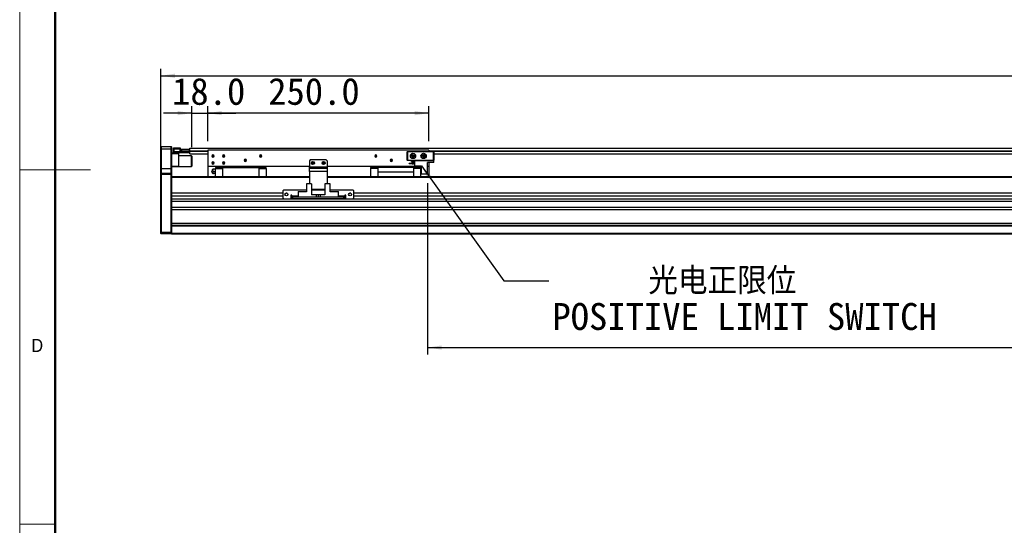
# Model space of a CAD drawing. Header units: millimetres. Extents: x 40 to 3320, y 40 to 2336.
# Tile 2 of 9: x 40 to 1153, y 787 to 1358. Entities that reach past the tile are written whole.
import ezdxf

# ---------------------------------------------------------------- set-up
doc = ezdxf.new("R2010")
doc.units = ezdxf.units.MM
doc.header["$LTSCALE"] = 8
doc.layers.add('DIMNS', color=7, linetype='Continuous')
doc.styles.add('SLDTEXTSTYLE1', font='Gothic.ttf', dxfattribs={"width": 0.913})
doc.styles.add('SLDTEXTSTYLE8', font='txt')
doc.styles.add('SLDTEXTSTYLE9', font='txt', dxfattribs={"bigfont": 'bigfont'})
doc.dimstyles.new('SLDDIMSTYLE0', dxfattribs={"dimtxt": 30.4, "dimasz": 16, "dimexe": 0, "dimexo": 0.0625, "dimgap": 7.6, "dimtad": 2, "dimdec": 1, "dimrnd": 1e-09, "dimzin": 4, "dimdsep": 46, "dimtxsty": 'SLDTEXTSTYLE8', "dimsah": 1, "dimcen": 0.09, "dimadec": 0, "dimazin": 1, "dimtfac": 1, "dimtdec": 1, "dimtofl": 0, "dimtmove": 0, "dimatfit": 3, "dimfxl": 0, "dimfrac": 2, "dimtolj": 1, "dimtzin": 12, "dimarcsym": 0})
doc.dimstyles.new('SLDDIMSTYLE1', dxfattribs={"dimtxt": 30.4, "dimasz": 16, "dimexe": 0, "dimexo": 0.0625, "dimgap": 7.6, "dimtad": 2, "dimdec": 1, "dimrnd": 1e-09, "dimzin": 4, "dimdsep": 46, "dimtxsty": 'SLDTEXTSTYLE8', "dimsah": 1, "dimcen": 0.09, "dimadec": 0, "dimazin": 1, "dimtfac": 1, "dimtdec": 1, "dimtmove": 0, "dimatfit": 0, "dimfxl": 0, "dimfrac": 2, "dimtolj": 1, "dimtzin": 12, "dimarcsym": 0})
doc.dimstyles.new('SLDDIMSTYLE2', dxfattribs={"dimtxt": 0.18, "dimasz": 16, "dimexe": 0, "dimexo": 0.0625, "dimgap": 0, "dimtad": 0, "dimtih": 1, "dimtoh": 1, "dimdec": 0, "dimrnd": 1e-09, "dimzin": 0, "dimdsep": 46, "dimtxsty": 'Standard', "dimsah": 1, "dimcen": 0.09, "dimadec": 0, "dimazin": 0, "dimtfac": 16, "dimtdec": 0, "dimtofl": 0, "dimtmove": 0, "dimatfit": 3, "dimfxl": 0, "dimfrac": 2, "dimtolj": 1, "dimtzin": 0, "dimarcsym": 0})

# ---------------------------------------------------------------- blocks, each defined once
blk = doc.blocks.new('_D')
at = {"layer": 'DIMNS'}
for p, q in [((199.4, 1193), (199.4, 1302.4)), ((2535.4, 1193), (2535.4, 1302.4)), ((199.4, 1294.4), (2535.4, 1294.4))]:
    blk.add_line(p, q, dxfattribs=at)
for points in [[(199.4, 1294.4), (215.4, 1292), (215.4, 1296.8)], [(2535.4, 1294.4), (2519.4, 1296.8), (2519.4, 1292)]]:
    blk.add_solid(points, dxfattribs=at)
at = {"layer": 'DIMNS', "insert": (1281.4, 1334.3), "char_height": 30.4, "attachment_point": 1, "style": 'SLDTEXTSTYLE8'}
blk.add_mtext('2336.0', dxfattribs=at)
blk = doc.blocks.new('_D_1')
at = {"layer": 'DIMNS'}
for p, q in [((234.4, 1213.7), (234.4, 1260.2)), ((252.4, 1220.5), (252.4, 1260.2)), ((234.4, 1252.2), (202.4, 1252.2)), ((234.4, 1252.2), (252.4, 1252.2)), ((252.4, 1252.2), (284.4, 1252.2))]:
    blk.add_line(p, q, dxfattribs=at)
for points in [[(234.4, 1252.2), (218.4, 1254.6), (218.4, 1249.8)], [(252.4, 1252.2), (268.4, 1249.8), (268.4, 1254.6)]]:
    blk.add_solid(points, dxfattribs=at)
at = {"layer": 'DIMNS', "insert": (212.2, 1292), "char_height": 30.4, "attachment_point": 1, "style": 'SLDTEXTSTYLE8'}
blk.add_mtext('18.0', dxfattribs=at)
blk = doc.blocks.new('_D_2')
at = {"layer": 'DIMNS'}
for p, q in [((252.4, 1220.5), (252.4, 1260.2)), ((502.4, 1220.5), (502.4, 1260.2)), ((502.4, 1252.2), (252.4, 1252.2))]:
    blk.add_line(p, q, dxfattribs=at)
for points in [[(252.4, 1252.2), (268.4, 1249.8), (268.4, 1254.6)], [(502.4, 1252.2), (486.4, 1254.6), (486.4, 1249.8)]]:
    blk.add_solid(points, dxfattribs=at)
at = {"layer": 'DIMNS', "insert": (320.8, 1292), "char_height": 30.4, "attachment_point": 1, "style": 'SLDTEXTSTYLE8'}
blk.add_mtext('250.0', dxfattribs=at)
blk = doc.blocks.new('_D_3')
at = {"layer": 'DIMNS'}
for p, q in [((500.9, 1173.2), (500.9, 979.4)), ((2200.9, 1169.7), (2200.9, 979.4)), ((500.9, 987.4), (2200.9, 987.4))]:
    blk.add_line(p, q, dxfattribs=at)
for points in [[(500.9, 987.4), (516.9, 985), (516.9, 989.8)], [(2200.9, 987.4), (2184.9, 989.8), (2184.9, 985)]]:
    blk.add_solid(points, dxfattribs=at)
at = {"layer": 'DIMNS', "char_height": 30.4, "attachment_point": 1, "style": 'SLDTEXTSTYLE8'}
for s, insert in [('Stroke T=', (1212.1, 1027.3)), ('1700.0', (1387.7, 1027.3))]:
    blk.add_mtext(s, dxfattribs=dict(at, insert=insert))
blk = doc.blocks.new('SW_NOTE_3')
at = {"layer": 'DIMNS', "color": 0, "char_height": 30.4, "attachment_point": 1}
for s, insert, style in [('    光电正限位', (4.1, 15.1), 'SLDTEXTSTYLE9'), ('POSITIVE LIMIT SWITCH', (4.1, -25), 'SLDTEXTSTYLE8')]:
    blk.add_mtext(s, dxfattribs=dict(at, insert=insert, style=style))

msp = doc.modelspace()

# ---------------------------------------------------------------- linework, layer by layer
at = {"color": 7, "linetype": 'Continuous', "lineweight": 18}
for p, q in [((40, 2336), (40, 40)), ((80, 2296), (80, 80)), ((40, 1188), (120, 1188)), ((40, 788), (80, 788))]:
    msp.add_line(p, q, dxfattribs=at)
at = {"color": 7, "linetype": 'Continuous', "lineweight": 50}
msp.add_line((80, 2296), (80, 80), dxfattribs=at)
at = {"color": 7, "linetype": 'Continuous', "lineweight": 25}
for p, q in [((199.7, 1214.37), (199.4, 1214.07)), ((199.4, 1211.37), (199.4, 1214.07)), ((199.7, 1214.37), (199.7, 1211.37)), ((199.7, 1214.37), (211.1, 1214.37)), ((211.1, 1211.37), (211.1, 1214.37)), ((211.1, 1214.37), (211.4, 1214.07)), ((211.4, 1214.07), (211.4, 1211.37)), ((213.9, 1212.57), (214.2, 1212.87)), ((214.2, 1212.87), (214.2, 1211.37)), ((214.2, 1212.87), (221.4, 1212.87)), ((221.4, 1212.87), (221.4, 1211.37)), ((232.4, 1212.72), (2503.4, 1212.72)), ((232.4, 1211.57), (232.4, 1212.72)), ((199.7, 1211.37), (199.4, 1211.37)), ((199.4, 1189.37), (199.4, 1211.37)), ((199.7, 1211.37), (199.7, 1189.37)), ((211.1, 1211.37), (199.7, 1211.37)), ((211.1, 1189.37), (211.1, 1211.37)), ((211.1, 1211.37), (211.4, 1211.37)), ((211.4, 1211.37), (211.4, 1189.37)), ((211.4, 1207.37), (214.2, 1207.37)), ((219.4, 1206.37), (211.4, 1206.37)), ((213.9, 1211.37), (213.9, 1212.57)), ((213.9, 1208.87), (213.9, 1211.37)), ((213.9, 1211.37), (214.2, 1211.37)), ((213.9, 1207.67), (213.9, 1208.87)), ((214.2, 1208.87), (213.9, 1208.87)), ((214.2, 1207.37), (213.9, 1207.67)), ((214.2, 1211.37), (214.2, 1208.87)), ((221.4, 1211.37), (214.2, 1211.37)), ((214.2, 1208.87), (214.2, 1207.37)), ((214.2, 1208.87), (231.6, 1208.87)), ((231.6, 1207.37), (214.2, 1207.37)), ((219.4, 1207.37), (219.4, 1206.37)), ((219.4, 1206.37), (219.4, 1192.37)), ((234.1, 1203.87), (219.4, 1203.87)), ((221.4, 1209.07), (221.4, 1211.37)), ((221.4, 1209.37), (231.6, 1209.37)), ((231.6, 1209.07), (221.4, 1209.07)), ((221.9, 1209.37), (221.9, 1209.57)), ((221.9, 1209.57), (222.4, 1209.57)), ((222.4, 1209.57), (222.4, 1211.57)), ((222.4, 1211.57), (222.9, 1211.57)), ((222.9, 1209.57), (222.4, 1209.57)), ((222.9, 1211.57), (222.9, 1209.57)), ((222.9, 1211.57), (231.9, 1211.57)), ((222.9, 1209.57), (231.9, 1209.57)), ((231.6, 1209.37), (231.9, 1209.07)), ((231.6, 1209.37), (231.6, 1209.07)), ((231.6, 1209.37), (232.4, 1209.37)), ((231.6, 1208.87), (231.6, 1209.07)), ((231.6, 1209.07), (231.9, 1209.07)), ((231.6, 1207.37), (231.6, 1208.87)), ((231.6, 1208.87), (231.9, 1208.87)), ((231.6, 1207.37), (231.9, 1207.67)), ((231.9, 1209.57), (231.9, 1211.57)), ((231.9, 1211.57), (232.4, 1211.57)), ((232.4, 1209.57), (231.9, 1209.57)), ((231.9, 1209.07), (231.9, 1208.87)), ((231.9, 1208.87), (231.9, 1207.67)), ((232.4, 1211.57), (232.4, 1211.38)), ((232.4, 1209.72), (232.4, 1211.38)), ((232.4, 1209.22), (232.4, 1209.72)), ((232.4, 1206.22), (232.4, 1209.22)), ((232.4, 1206.22), (252.4, 1206.22)), ((234.4, 1203.57), (234.1, 1203.87)), ((234.1, 1192.26), (234.1, 1203.87)), ((234.4, 1203.57), (234.4, 1192.54)), ((502.4, 1210.37), (252.4, 1210.37)), ((252.4, 1210.37), (252.4, 1191.87)), ((258.4, 1203.87), (257.15, 1203.87)), ((258.4, 1203.87), (259.65, 1203.87)), ((270.4, 1203.87), (269.15, 1203.87)), ((270.4, 1203.87), (271.65, 1203.87)), ((312.4, 1203.87), (311.15, 1203.87)), ((312.4, 1203.87), (313.65, 1203.87)), ((442.4, 1203.87), (441.15, 1203.87)), ((442.4, 1203.87), (443.65, 1203.87)), ((477.9, 1208.57), (478.2, 1208.87)), ((477.9, 1199.17), (477.9, 1208.57)), ((478.2, 1208.44), (477.9, 1208.57)), ((478.2, 1208.87), (478.32, 1208.57)), ((478.2, 1208.87), (507.6, 1208.87)), ((478.32, 1208.57), (478.2, 1208.44)), ((478.2, 1208.44), (478.2, 1199.29)), ((507.47, 1208.57), (478.32, 1208.57)), ((484.4, 1203.87), (483.15, 1203.87)), ((484.4, 1203.87), (485.65, 1203.87)), ((496.4, 1203.87), (495.15, 1203.87)), ((496.4, 1203.87), (497.65, 1203.87)), ((502.4, 1210.37), (502.4, 1208.87)), ((507.6, 1208.87), (507.47, 1208.57)), ((507.6, 1208.44), (507.47, 1208.57)), ((507.6, 1208.87), (507.9, 1208.57)), ((507.9, 1208.57), (507.6, 1208.44)), ((507.6, 1199.29), (507.6, 1208.44)), ((507.9, 1208.57), (507.9, 1199.17)), ((507.9, 1206.22), (2228.9, 1206.22)), ((211.4, 1192.37), (219.4, 1192.37)), ((219.4, 1191.37), (211.4, 1191.37)), ((219.4, 1192.37), (219.4, 1191.37)), ((219.4, 1191.87), (234.1, 1191.87)), ((234.1, 1191.87), (234.1, 1192.26)), ((234.1, 1191.87), (234.4, 1192.17)), ((234.4, 1192.54), (234.4, 1192.17)), ((367.4, 1191.87), (252.4, 1191.87)), ((252.4, 1191.87), (252.4, 1180.37)), ((258.4, 1195.87), (257.15, 1195.87)), ((258.4, 1195.87), (259.65, 1195.87)), ((269.65, 1190.77), (261.4, 1190.77)), ((261.4, 1190.77), (261.4, 1189.82)), ((270.4, 1195.87), (269.15, 1195.87)), ((269.65, 1190.87), (269.65, 1191.87)), ((269.65, 1190.87), (310.15, 1190.87)), ((269.65, 1180.37), (269.65, 1190.87)), ((270.4, 1195.87), (271.65, 1195.87)), ((294.9, 1198.87), (293.65, 1198.87)), ((294.9, 1198.87), (296.15, 1198.87)), ((310.15, 1190.87), (310.15, 1191.87)), ((310.15, 1190.87), (310.15, 1180.37)), ((318.4, 1190.77), (310.15, 1190.77)), ((318.4, 1189.82), (318.4, 1190.77)), ((368.4, 1199.37), (367.4, 1198.37)), ((367.4, 1198.37), (367.4, 1191.37)), ((367.4, 1191.37), (387.4, 1191.37)), ((367.4, 1189.87), (367.4, 1191.37)), ((386.4, 1199.37), (368.4, 1199.37)), ((371.4, 1195.87), (370.15, 1195.87)), ((371.4, 1195.87), (372.65, 1195.87)), ((383.4, 1195.87), (382.15, 1195.87)), ((383.4, 1195.87), (384.65, 1195.87)), ((387.4, 1198.37), (386.4, 1199.37)), ((387.4, 1198.37), (387.4, 1191.37)), ((493.95, 1191.87), (387.4, 1191.87)), ((387.4, 1191.37), (387.4, 1189.87)), ((444.65, 1190.77), (436.4, 1190.77)), ((436.4, 1190.77), (436.4, 1189.82)), ((444.65, 1191.87), (444.65, 1190.87)), ((485.15, 1190.87), (444.65, 1190.87)), ((444.65, 1190.87), (444.65, 1185.87)), ((459.9, 1198.87), (458.65, 1198.87)), ((459.9, 1198.87), (461.15, 1198.87)), ((478.2, 1199.29), (477.9, 1199.17)), ((478.2, 1198.87), (477.9, 1199.17)), ((478.2, 1199.29), (478.32, 1199.17)), ((478.32, 1199.17), (478.2, 1198.87)), ((486.4, 1198.87), (478.2, 1198.87)), ((478.32, 1199.17), (507.47, 1199.17)), ((480.2, 1195.32), (480.2, 1195.62)), ((480.2, 1195.62), (486.4, 1195.62)), ((480.2, 1195.32), (486.4, 1195.32)), ((482.6, 1197.57), (482.6, 1198.27)), ((482.6, 1198.27), (486.4, 1198.27)), ((482.6, 1197.57), (486.4, 1197.57)), ((483.15, 1195.87), (483.17, 1195.62)), ((484.4, 1195.87), (483.15, 1195.87)), ((484.4, 1195.87), (485.65, 1195.87)), ((485.15, 1190.87), (485.15, 1191.87)), ((485.15, 1190.87), (485.15, 1185.87)), ((493.4, 1190.77), (485.15, 1190.77)), ((485.62, 1195.62), (485.65, 1195.87)), ((486.4, 1192.67), (486.4, 1198.87)), ((486.4, 1198.87), (507.9, 1198.87)), ((486.4, 1192.67), (493.95, 1192.67)), ((493.4, 1189.82), (493.4, 1190.77)), ((493.95, 1183.37), (493.95, 1192.67)), ((500.9, 1183.37), (500.9, 1196.27)), ((507.9, 1196.27), (500.9, 1196.27)), ((502.4, 1191.87), (500.9, 1191.87)), ((502.4, 1196.27), (502.4, 1191.87)), ((502.4, 1191.87), (502.4, 1180.37)), ((507.47, 1199.17), (507.6, 1199.29)), ((507.47, 1199.17), (507.6, 1198.87)), ((507.9, 1199.17), (507.6, 1199.29)), ((507.9, 1199.17), (507.6, 1198.87)), ((507.9, 1196.27), (507.9, 1198.87)), ((199.7, 1189.37), (199.4, 1189.37)), ((199.4, 1184.07), (199.4, 1189.37)), ((199.7, 1184.37), (199.4, 1184.07)), ((199.4, 1182.87), (199.4, 1184.07)), ((199.4, 1117.99), (199.4, 1182.87)), ((199.7, 1182.87), (199.4, 1182.87)), ((199.7, 1189.37), (199.7, 1184.37)), ((211.1, 1189.37), (199.7, 1189.37)), ((199.7, 1184.37), (199.7, 1182.87)), ((199.7, 1184.37), (211.1, 1184.37)), ((199.7, 1182.87), (199.7, 1117.87)), ((211.1, 1182.87), (199.7, 1182.87)), ((211.1, 1184.37), (211.1, 1189.37)), ((211.4, 1189.37), (211.1, 1189.37)), ((211.1, 1182.87), (211.1, 1184.37)), ((211.4, 1184.07), (211.1, 1184.37)), ((211.1, 1117.87), (211.1, 1182.87)), ((211.4, 1182.87), (211.1, 1182.87)), ((211.4, 1189.37), (211.4, 1184.07)), ((211.4, 1184.07), (211.4, 1182.87)), ((211.4, 1182.87), (211.4, 1180.08)), ((367.4, 1180.37), (211.4, 1180.37)), ((211.4, 1180.08), (211.4, 1179.37)), ((211.4, 1179.37), (211.4, 1161.91)), ((261.4, 1188.87), (259.08, 1188.87)), ((259.08, 1186.37), (261.4, 1186.37)), ((261.4, 1183.87), (259.08, 1183.87)), ((261.4, 1189.82), (269.65, 1189.82)), ((261.4, 1180.37), (261.4, 1189.82)), ((310.15, 1189.82), (318.4, 1189.82)), ((318.4, 1189.82), (318.4, 1180.37)), ((367.4, 1189.87), (387.4, 1189.87)), ((367.4, 1186.37), (367.4, 1189.87)), ((367.4, 1186.37), (367.4, 1172.27)), ((387.4, 1186.37), (367.4, 1186.37)), ((387.4, 1189.87), (387.4, 1186.37)), ((387.4, 1186.37), (387.4, 1172.27)), ((2200.9, 1180.37), (387.4, 1180.37)), ((444.65, 1189.82), (436.4, 1189.82)), ((436.4, 1189.82), (436.4, 1180.37)), ((444.65, 1185.87), (485.15, 1185.87)), ((444.65, 1185.87), (444.65, 1185.57)), ((485.15, 1185.57), (444.65, 1185.57)), ((444.65, 1185.57), (444.65, 1180.37)), ((493.4, 1189.82), (485.15, 1189.82)), ((485.15, 1185.57), (485.15, 1185.87)), ((485.15, 1185.57), (485.15, 1180.37)), ((493.4, 1180.37), (493.4, 1189.82)), ((493.4, 1188.87), (493.95, 1188.87)), ((493.4, 1186.37), (493.95, 1186.37)), ((493.95, 1183.87), (493.4, 1183.87)), ((500.9, 1183.37), (493.95, 1183.37)), ((363.9, 1172.27), (363.9, 1163.37)), ((369.9, 1172.27), (363.9, 1172.27)), ((369.9, 1172.27), (369.9, 1159.87)), ((384.9, 1172.27), (384.9, 1159.87)), ((390.9, 1172.27), (384.9, 1172.27)), ((390.9, 1163.37), (390.9, 1172.27)), ((211.4, 1161.91), (211.4, 1158.51)), ((337.4, 1161.91), (211.4, 1161.91)), ((337.4, 1158.51), (211.4, 1158.51)), ((211.4, 1158.51), (211.4, 1154.99)), ((338.4, 1165.37), (337.4, 1164.37)), ((337.4, 1164.37), (337.4, 1156.37)), ((363.9, 1165.37), (338.4, 1165.37)), ((342.1, 1161.91), (340.69, 1161.91)), ((347.4, 1159.37), (346.4, 1159.37)), ((346.4, 1159.37), (346.4, 1155.37)), ((347.4, 1158.51), (346.4, 1158.51)), ((347.4, 1158.37), (347.4, 1159.37)), ((347.4, 1158.37), (347.4, 1157.37)), ((347.4, 1155.37), (347.4, 1157.37)), ((347.4, 1157.37), (348.4, 1157.37)), ((348.4, 1157.37), (348.4, 1155.37)), ((406.4, 1157.37), (348.4, 1157.37)), ((354.7, 1163.87), (362.5, 1163.87)), ((354.7, 1163.87), (354.7, 1163.37)), ((354.7, 1163.37), (354.7, 1157.37)), ((363.9, 1163.37), (354.7, 1163.37)), ((363, 1163.37), (362.5, 1163.87)), ((384.9, 1165.87), (369.9, 1165.87)), ((384.9, 1165.37), (369.9, 1165.37)), ((375.4, 1159.87), (369.9, 1159.87)), ((375.4, 1157.37), (375.4, 1159.87)), ((377.4, 1159.87), (375.4, 1159.87)), ((377.4, 1159.87), (377.4, 1157.37)), ((379.4, 1159.87), (377.4, 1159.87)), ((379.4, 1159.87), (379.4, 1157.37)), ((384.9, 1159.87), (379.4, 1159.87)), ((416.4, 1165.37), (390.9, 1165.37)), ((400.1, 1163.37), (390.9, 1163.37)), ((392.3, 1163.87), (391.8, 1163.37)), ((392.3, 1163.87), (400.1, 1163.87)), ((400.1, 1163.37), (400.1, 1163.87)), ((400.1, 1157.37), (400.1, 1163.37)), ((406.4, 1155.37), (406.4, 1157.37)), ((406.4, 1157.37), (407.4, 1157.37)), ((408.4, 1159.37), (407.4, 1159.37)), ((407.4, 1159.37), (407.4, 1158.37)), ((408.4, 1158.51), (407.4, 1158.51)), ((407.4, 1157.37), (407.4, 1158.37)), ((407.4, 1157.37), (407.4, 1155.37)), ((408.4, 1155.37), (408.4, 1159.37)), ((414.1, 1161.91), (412.69, 1161.91)), ((417.4, 1164.37), (416.4, 1165.37)), ((417.4, 1156.37), (417.4, 1164.37)), ((2317.4, 1161.91), (417.4, 1161.91)), ((2317.4, 1158.51), (417.4, 1158.51)), ((2523.4, 1154.99), (211.4, 1154.99)), ((211.4, 1154.99), (211.4, 1153.69)), ((211.4, 1153.69), (211.4, 1117.99)), ((2523.4, 1152.4), (211.4, 1152.4)), ((337.4, 1156.37), (338.4, 1155.37)), ((338.4, 1155.37), (346.4, 1155.37)), ((348.4, 1155.37), (347.4, 1155.37)), ((406.4, 1155.37), (348.4, 1155.37)), ((407.4, 1155.37), (406.4, 1155.37)), ((408.4, 1155.37), (416.4, 1155.37)), ((416.4, 1155.37), (417.4, 1156.37)), ((2523.4, 1145.47), (211.4, 1145.47)), ((2523.4, 1142.87), (211.4, 1142.87)), ((2523.4, 1127.37), (211.4, 1127.37)), ((2523.4, 1125.37), (211.4, 1125.37)), ((2523.4, 1124.37), (211.4, 1124.37)), ((199.4, 1116.17), (199.4, 1117.99)), ((199.4, 1117.99), (199.7, 1117.87)), ((199.4, 1116.17), (199.7, 1115.87)), ((199.7, 1117.87), (199.7, 1115.87)), ((199.7, 1117.87), (211.1, 1117.87)), ((211.1, 1115.87), (199.7, 1115.87)), ((211.4, 1117.99), (211.1, 1117.87)), ((211.1, 1115.87), (211.1, 1117.87)), ((211.4, 1116.17), (211.1, 1115.87)), ((211.4, 1117.99), (211.4, 1117.79)), ((211.4, 1117.79), (211.4, 1116.37)), ((2523.4, 1116.37), (211.4, 1116.37)), ((211.4, 1116.37), (211.4, 1115.37)), ((2523.4, 1115.37), (211.4, 1115.37))]:
    msp.add_line(p, q, dxfattribs=at)
at = {"color": 8, "linetype": 'Continuous', "lineweight": 25}
for p, q in [((232.4, 1209.72), (252.4, 1209.72)), ((232.4, 1209.22), (252.4, 1209.22)), ((502.4, 1209.72), (2232.4, 1209.72)), ((502.4, 1209.22), (2232.4, 1209.22)), ((367.4, 1179.37), (211.4, 1179.37)), ((2201.4, 1179.37), (387.4, 1179.37)), ((354.7, 1158.37), (347.4, 1158.37)), ((407.4, 1158.37), (400.1, 1158.37))]:
    msp.add_line(p, q, dxfattribs=at)
at = {"color": 7, "linetype": 'Continuous', "lineweight": 25}
for centre, radius in [((484.4, 1203.87), 3), ((484.4, 1203.87), 1.7), ((496.4, 1203.87), 3), ((496.4, 1203.87), 1.7), ((371.4, 1195.87), 1.7), ((383.4, 1195.87), 1.7), ((341.4, 1160.37), 1.7), ((413.4, 1160.37), 1.7)]:
    msp.add_circle(centre, radius, dxfattribs=at)
for centre, radius, start, end in [((258.4, 1203.87), 1.25, 0, 180), ((258.4, 1203.87), 1.25, 180, 0), ((270.4, 1203.87), 1.25, 0, 180), ((270.4, 1203.87), 1.25, 180, 0), ((312.4, 1203.87), 1.25, 0, 180), ((312.4, 1203.87), 1.25, 180, 0), ((442.4, 1203.87), 1.25, 0, 180), ((442.4, 1203.87), 1.25, 180, 0), ((484.4, 1203.87), 1.25, 0, 180), ((484.4, 1203.87), 1.25, 180, 0), ((496.4, 1203.87), 1.25, 0, 180), ((496.4, 1203.87), 1.25, 180, 0), ((258.4, 1195.87), 1.25, 0, 180), ((258.4, 1195.87), 1.25, 180, 0), ((270.4, 1195.87), 1.25, 0, 180), ((270.4, 1195.87), 1.25, 180, 0), ((294.9, 1198.87), 1.25, 0, 180), ((294.9, 1198.87), 1.25, 180, 0), ((371.4, 1195.87), 1.25, 0, 180), ((371.4, 1195.87), 1.25, 180, 0), ((383.4, 1195.87), 1.25, 0, 180), ((383.4, 1195.87), 1.25, 180, 0), ((459.9, 1198.87), 1.25, 0, 180), ((459.9, 1198.87), 1.25, 180, 0), ((484.4, 1195.87), 1.25, 0, 180), ((484.4, 1195.87), 1.25, 206.10388, 333.89612), ((257, 1186.37), 0.25, 111.37089, 270), ((259.9, 1186.37), 3, 123.52372, 170.18362), ((259.9, 1186.37), 3, 189.86644, 236.41825)]:
    msp.add_arc(centre, radius, start, end, dxfattribs=at)
for points, knots in [([(256.91, 1186.6), (256.91, 1186.6), (256.91, 1186.59), (256.91, 1186.54), (256.91, 1186.46), (256.91, 1186.37), (256.91, 1186.28), (256.91, 1186.2), (256.91, 1186.15), (256.91, 1186.14), (256.91, 1186.14)], [0, 0, 0, 0, 0.1253665, 0.2500122, 0.3748841, 0.4997421, 0.6243926, 0.7497239, 0.8748317, 1, 1, 1, 1]), ([(258.24, 1183.87), (258.24, 1183.87), (258.22, 1183.87), (258.29, 1183.87), (258.45, 1183.87), (258.72, 1183.87), (258.96, 1183.87), (259.08, 1183.87)], [0, 0, 0, 0, 0.00131492, 0.25041076, 0.49991166, 0.74975845, 1, 1, 1, 1]), ([(259.08, 1188.87), (258.96, 1188.87), (258.72, 1188.87), (258.45, 1188.87), (258.27, 1188.87), (258.25, 1188.87), (258.24, 1188.87)], [0, 0, 0, 0, 0.2502287, 0.5009246, 0.7517257, 1, 1, 1, 1]), ([(259.08, 1186.37), (258.96, 1186.44), (258.72, 1186.58), (258.45, 1186.89), (258.28, 1187.24), (258.22, 1187.62), (258.28, 1188), (258.45, 1188.35), (258.72, 1188.66), (258.96, 1188.8), (259.08, 1188.87)], [0, 0, 0, 0, 0.12481716, 0.24986634, 0.37496768, 0.49994307, 0.62466902, 0.74959787, 0.8746996, 1, 1, 1, 1]), ([(259.08, 1183.87), (258.96, 1183.94), (258.72, 1184.08), (258.45, 1184.39), (258.28, 1184.74), (258.22, 1185.12), (258.28, 1185.5), (258.45, 1185.85), (258.72, 1186.16), (258.96, 1186.3), (259.08, 1186.37)], [0, 0, 0, 0, 0.1248171, 0.2498662, 0.3749674, 0.4999436, 0.6246691, 0.7495982, 0.8746991, 1, 1, 1, 1])]:
    msp.add_open_spline(points, degree=3, knots=knots, dxfattribs=at)

# ---------------------------------------------------------------- block references
at = {"layer": 'DIMNS'}
msp.add_blockref('SW_NOTE_3', (637.83, 1062.68), dxfattribs=at)

# ---------------------------------------------------------------- texts
at = {"color": 7, "linetype": 'Continuous', "lineweight": 0, "insert": (53.33, 997.17), "char_height": 14.82, "attachment_point": 1, "style": 'SLDTEXTSTYLE1'}
msp.add_mtext('D', dxfattribs=at)

# ---------------------------------------------------------------- dimensions: what is measured, and where the dimension line sits
at = {"layer": 'DIMNS'}
for base, p1, p2, dimstyle, picture, middle in [((2535.4, 1294.37), (199.4, 1182.87), (2535.4, 1182.87), 'SLDDIMSTYLE0', '_D', (1340.84, 1294.37)), ((252.4, 1252.16), (234.4, 1203.57), (252.4, 1210.37), 'SLDDIMSTYLE1', '_D_1', (249.66, 1252.16)), ((252.4, 1252.16), (502.4, 1210.37), (252.4, 1210.37), 'SLDDIMSTYLE0', '_D_2', (369.24, 1252.16))]:
    dim = msp.add_linear_dim(base=base, p1=p1, p2=p2, dimstyle=dimstyle, dxfattribs=at)
    dim.commit()
    dim.dimension.update_dxf_attribs({"geometry": picture, "text_midpoint": middle, "dimtype": 160})
dim = msp.add_linear_dim(base=(2200.9, 987.37), p1=(500.9, 1183.37), p2=(2200.9, 1179.87), text='Stroke T=<>', dimstyle='SLDDIMSTYLE0', dxfattribs=at)
dim.commit()
dim.dimension.update_dxf_attribs({"geometry": '_D_3', "text_midpoint": (1359.32, 987.37), "dimtype": 160})

# ---------------------------------------------------------------- leaders
msp.add_leader([(493.95, 1192.67), (587.03, 1062.68), (637.83, 1062.68)], dimstyle='SLDDIMSTYLE2', dxfattribs=at)

doc.saveas('drawing.dxf')
